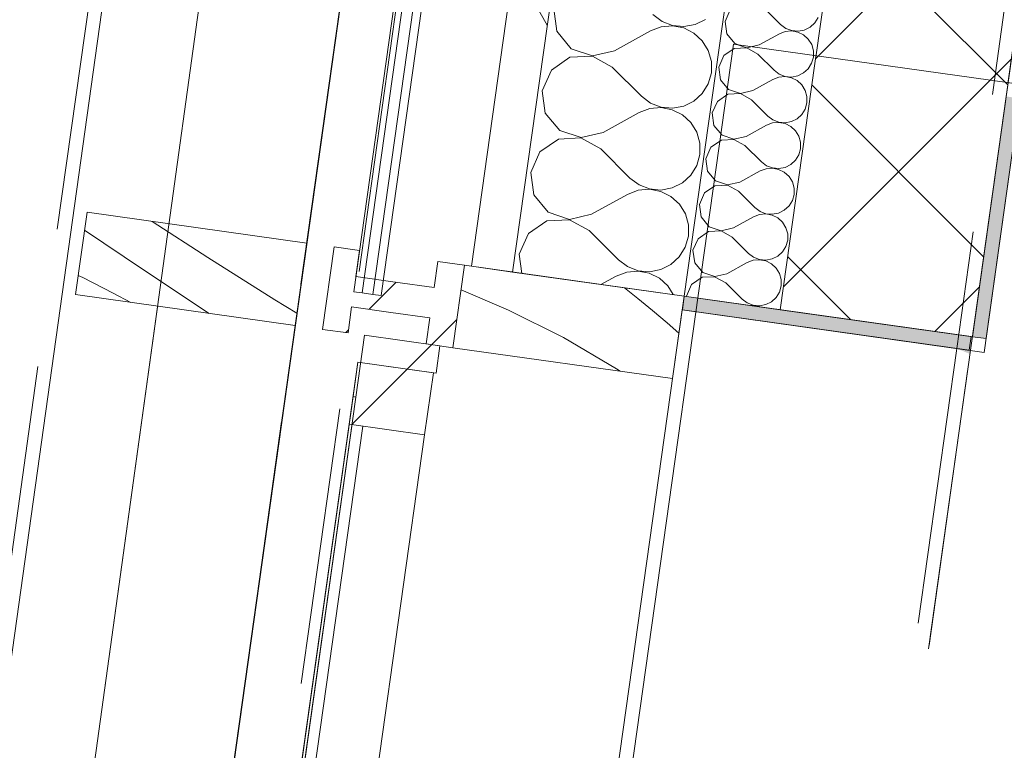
# Model space of a CAD drawing. Header units: millimetres. Extents: x 74467 to 235410, y -65 to 114857.
# Tile 45 of 256: x 83300 to 84010, y 89739 to 90266. Entities that reach past the tile are written whole.
import ezdxf
from ezdxf.enums import TextEntityAlignment as Align

# ---------------------------------------------------------------- set-up
doc = ezdxf.new("R2010")
doc.units = ezdxf.units.MM
doc.header["$MEASUREMENT"] = 0
for name, pattern in [('Katkend topelt', [1093.611073, 529.166651, -211.666656, 141.111112, -211.666656]), ('Katkend varjatud', [300, 200, -100]), ('Wipeout_Contour', [1000, 0, -1000])]:
    doc.linetypes.add(name, pattern=pattern)
for name, color, linetype in [('00 Kunstikonkursi LÜ jaoks asendi 2D', 7, 'Continuous'), ('00 Teljed.AR', 7, 'Continuous'), ('1232 Välisseinad.AR', 7, 'Continuous'), ('1235 Vahelaed.AR', 7, 'Continuous'), ('1245 Klaasfassaadid.AR', 7, 'Continuous'), ('1247 Lamellid.AR', 7, 'Continuous'), ('1248 Vihmaveerennid.AR', 7, 'Continuous'), ('1326 Seinapinnad.SA', 7, 'Continuous'), ('9350 Netopind.AR', 7, 'Continuous'), ('Aken', 7, 'Continuous')]:
    doc.layers.add(name, color=color, linetype=linetype)
doc.styles.add('GENERATED_STYLE_3', font='txt')
pattern_1 = [(45, (0, 0), (-176.7767, 176.7767), []), (45, (-35.36, 35.36), (-176.7767, 176.7767), []), (45, (-70.7, 70.7), (-176.7767, 176.7767), [])]

# ---------------------------------------------------------------- blocks, each defined once
blk = doc.blocks.new('Slab_20_1', base_point=(83646.17, 89049.96))
at = {"color": 254, "linetype": 'Wipeout_Contour', "lineweight": 0, "ltscale": 750402.108278}
blk.add_wipeout([(83646.17, 89049.96), (90297.82, 88115.13), (90052.87, 86372.26), (91828.89, 86122.66), (92242.74, 89063.68), (83814.57, 90248.19)], dxfattribs=at).dxf.layer = '1235 Vahelaed.AR'
at = {"layer": '1235 Vahelaed.AR', "color": 7, "linetype": 'Continuous', "lineweight": 13, "flags": 128}
blk.add_lwpolyline([(83646.17, 89049.96), (83814.57, 90248.19), (92242.74, 89063.68), (91828.89, 86122.66), (90052.87, 86372.26), (90297.82, 88115.13)], close=True, dxfattribs=at)
blk = doc.blocks.new('Beam_25_1', base_point=(82884.71, 86829.33))
at = {"color": 254, "linetype": 'Wipeout_Contour', "lineweight": 0, "ltscale": 489810.773956}
blk.add_wipeout([(83043.16, 86807.06), (83846.88, 92525.86), (83688.44, 92548.12), (82884.71, 86829.33)], dxfattribs=at).dxf.layer = '1247 Lamellid.AR'
at = {"layer": '1247 Lamellid.AR', "color": 7, "linetype": 'Continuous', "lineweight": 13, "flags": 128}
for points in [[(82884.71, 86829.33), (83688.44, 92548.12)], [(83043.16, 86807.06), (83846.88, 92525.86)]]:
    blk.add_lwpolyline(points, dxfattribs=at)
blk = doc.blocks.new('Beam_42_1', base_point=(83233.34, 89309.95))
at = {"layer": '1247 Lamellid.AR', "color": 7, "linetype": 'Katkend varjatud', "lineweight": 13, "flags": 128}
for points in [[(83233.34, 89309.95), (83339.81, 90067.5)], [(83339.81, 90067.5), (83498.25, 90045.23)], [(83391.78, 89287.68), (83498.25, 90045.23)]]:
    blk.add_lwpolyline(points, dxfattribs=at)
blk = doc.blocks.new('Beam_53_1', base_point=(83233.34, 89309.95))
at = {"color": 254, "linetype": 'Wipeout_Contour', "lineweight": 0, "ltscale": 489766.937694}
blk.add_wipeout([(83391.78, 89287.68), (83498.25, 90045.23), (83339.81, 90067.5), (83233.34, 89309.95)], dxfattribs=at).dxf.layer = '1247 Lamellid.AR'
at = {"layer": '1247 Lamellid.AR', "color": 7, "linetype": 'Continuous', "lineweight": 13, "flags": 128}
for points in [[(83233.34, 89309.95), (83339.81, 90067.5)], [(83339.81, 90067.5), (83498.25, 90045.23)], [(83391.78, 89287.68), (83498.25, 90045.23)]]:
    blk.add_lwpolyline(points, dxfattribs=at)
blk = doc.blocks.new('Beam_54_1', base_point=(82884.71, 86829.33))
at = {"layer": '1247 Lamellid.AR', "color": 7, "linetype": 'Katkend varjatud', "lineweight": 13, "flags": 128}
for points in [[(82884.71, 86829.33), (83688.44, 92548.12)], [(83043.16, 86807.06), (83846.88, 92525.86)]]:
    blk.add_lwpolyline(points, dxfattribs=at)
blk = doc.blocks.new('Koridor_RG 112_31_1', base_point=(84814.86, 90097.51))
at = {"layer": '9350 Netopind.AR', "color": 7, "linetype": 'Continuous', "lineweight": 13, "flags": 128}
blk.add_lwpolyline([(84021.13, 90209.06), (83995.38, 90025.86), (83777.52, 90056.48), (83657.14, 89199.89), (83875, 89169.28), (83855.51, 89030.64), (92084.64, 87874.11), (92250.26, 89052.53)], close=True, dxfattribs=at)
blk = doc.blocks.new('Opening_130_1')
at = {"layer": '1326 Seinapinnad.SA', "linetype": 'Continuous', "lineweight": 0, "true_color": 0x000000}
blk.add_hatch(color=178, dxfattribs=at).paths.add_polyline_path([(83985.12, 90024.7), (83985.48, 90027.25), (83975.58, 90028.64)])
at = {"layer": '1326 Seinapinnad.SA', "color": 7, "linetype": 'Katkend varjatud', "lineweight": 13, "flags": 128}
for points in [[(83975.58, 90028.64), (83855.19, 89172.06)], [(83913.81, 89517.26), (83985.48, 90027.25)], [(83985.48, 90027.25), (83975.58, 90028.64)]]:
    blk.add_lwpolyline(points, dxfattribs=at)
blk = doc.blocks.new('Wall_235_1', base_point=(81412.71, 71792.86))
at = {"layer": '1326 Seinapinnad.SA', "color": 7, "linetype": 'Katkend varjatud', "lineweight": 13, "flags": 128}
blk.add_lwpolyline([(84029.16, 90409.89), (83975.58, 90028.64)], dxfattribs=at)
blk = doc.blocks.new('*X1319')
at = {"layer": '1232 Välisseinad.AR', "color": 252, "linetype": 'Continuous', "lineweight": 13, "true_color": 0x8c8d8c}
for p, q in [((83684.81, 90273.53), (83687.03, 90257.42)), ((83756.37, 90269.48), (83762.93, 90264.55)), ((83762.38, 90260.63), (83754.71, 90257.69)), ((83770.56, 90261.36), (83762.38, 90260.63)), ((83762.93, 90264.55), (83770.59, 90261.59)), ((83778.63, 90259.82), (83770.56, 90261.36)), ((83770.59, 90261.59), (83778.77, 90260.85)), ((83778.77, 90260.85), (83786.84, 90262.36)), ((83786.84, 90262.36), (83794.19, 90266.02)), ((83687.03, 90257.42), (83697.39, 90244.88)), ((83728.65, 90243.32), (83754.71, 90257.69)), ((83785.97, 90256.14), (83778.63, 90259.82)), ((83792.02, 90250.59), (83785.97, 90256.14)), ((83796.33, 90243.6), (83792.02, 90250.59)), ((83712.77, 90239.42), (83696.52, 90238.66)), ((83697.39, 90244.88), (83712.8, 90239.66)), ((83726.99, 90231.53), (83712.77, 90239.42)), ((83712.8, 90239.66), (83728.65, 90243.32)), ((83798.56, 90235.7), (83796.33, 90243.6)), ((83696.52, 90238.66), (83683.1, 90229.46)), ((83798.55, 90227.49), (83798.56, 90235.7)), ((83683.1, 90229.46), (83676.52, 90214.58)), ((83726.99, 90231.53), (83748.08, 90210.54)), ((83796.3, 90219.59), (83798.55, 90227.49)), ((83791.97, 90212.61), (83796.3, 90219.59)), ((83676.52, 90214.58), (83678.75, 90198.47)), ((83785.91, 90207.08), (83791.97, 90212.61)), ((83748.08, 90210.54), (83754.65, 90205.6)), ((83754.65, 90205.6), (83762.31, 90202.65)), ((83778.56, 90203.42), (83785.91, 90207.08)), ((83678.75, 90198.47), (83689.11, 90185.93)), ((83720.36, 90184.38), (83746.43, 90198.75)), ((83754.1, 90201.68), (83746.43, 90198.75)), ((83762.28, 90202.41), (83754.1, 90201.68)), ((83770.34, 90200.88), (83762.28, 90202.41)), ((83762.31, 90202.65), (83770.49, 90201.9)), ((83777.68, 90197.19), (83770.34, 90200.88)), ((83770.49, 90201.9), (83778.56, 90203.42)), ((83783.74, 90191.65), (83777.68, 90197.19)), ((83788.04, 90184.66), (83783.74, 90191.65)), ((83689.11, 90185.93), (83704.52, 90180.72)), ((83704.52, 90180.72), (83720.36, 90184.38)), ((83790.28, 90176.75), (83788.04, 90184.66)), ((83688.23, 90179.71), (83674.82, 90170.52)), ((83704.48, 90180.48), (83688.23, 90179.71)), ((83718.71, 90172.59), (83704.48, 90180.48)), ((83790.27, 90168.54), (83790.28, 90176.75)), ((83674.82, 90170.52), (83668.24, 90155.64)), ((83718.71, 90172.59), (83739.8, 90151.59)), ((83788.02, 90160.65), (83790.27, 90168.54)), ((83668.24, 90155.64), (83670.46, 90139.53)), ((83783.69, 90153.67), (83788.02, 90160.65)), ((83739.8, 90151.59), (83746.36, 90146.66)), ((83770.27, 90144.47), (83777.62, 90148.14)), ((83777.62, 90148.14), (83783.69, 90153.67)), ((83712.08, 90125.43), (83738.14, 90139.8)), ((83745.81, 90142.74), (83738.14, 90139.8)), ((83753.99, 90143.47), (83745.81, 90142.74)), ((83746.36, 90146.66), (83754.02, 90143.7)), ((83762.06, 90141.93), (83753.99, 90143.47)), ((83754.02, 90143.7), (83762.2, 90142.96)), ((83769.4, 90138.25), (83762.06, 90141.93)), ((83762.2, 90142.96), (83770.27, 90144.47)), ((83670.46, 90139.53), (83680.82, 90126.99)), ((83775.45, 90132.7), (83769.4, 90138.25)), ((83779.76, 90125.71), (83775.45, 90132.7)), ((83680.82, 90126.99), (83696.23, 90121.77)), ((83781.99, 90117.81), (83779.76, 90125.71)), ((83679.95, 90120.77), (83666.53, 90111.57)), ((83696.2, 90121.53), (83679.95, 90120.77)), ((83710.42, 90113.65), (83696.2, 90121.53)), ((83696.23, 90121.77), (83712.08, 90125.43)), ((83666.53, 90111.57), (83659.95, 90096.69)), ((83710.42, 90113.65), (83731.52, 90092.65)), ((83781.98, 90109.6), (83781.99, 90117.81)), ((83779.73, 90101.7), (83781.98, 90109.6)), ((83775.41, 90094.72), (83779.73, 90101.7)), ((83659.95, 90096.69), (83661.87, 90082.83)), ((83731.52, 90092.65), (83738.08, 90087.71)), ((83769.34, 90089.19), (83775.41, 90094.72)), ((83737.53, 90083.79), (83729.86, 90080.86)), ((83745.71, 90084.52), (83737.53, 90083.79)), ((83738.08, 90087.71), (83745.74, 90084.76)), ((83753.77, 90082.99), (83745.71, 90084.52)), ((83745.74, 90084.76), (83753.92, 90084.01)), ((83761.11, 90079.3), (83753.77, 90082.99)), ((83753.92, 90084.01), (83761.99, 90085.53)), ((83761.99, 90085.53), (83769.34, 90089.19)), ((83718.89, 90074.81), (83729.86, 90080.86)), ((83767.17, 90073.76), (83761.11, 90079.3)), ((83771.03, 90067.49), (83767.17, 90073.76))]:
    blk.add_line(p, q, dxfattribs=at)
blk = doc.blocks.new('*X1320')
at = {"layer": '1232 Välisseinad.AR', "color": 252, "linetype": 'Continuous', "lineweight": 13, "true_color": 0x8c8d8c}
for p, q in [((83812.14, 90272.9), (83808.45, 90264.57)), ((83836.72, 90274.06), (83848.53, 90262.3)), ((83808.45, 90264.57), (83809.7, 90255.54)), ((83848.53, 90262.3), (83852.2, 90259.54)), ((83869.71, 90260.36), (83873.11, 90263.46)), ((83873.11, 90263.46), (83875.53, 90267.37)), ((83809.7, 90255.54), (83815.5, 90248.52)), ((83833, 90247.65), (83847.6, 90255.7)), ((83851.89, 90257.34), (83847.6, 90255.7)), ((83856.47, 90257.75), (83851.89, 90257.34)), ((83852.2, 90259.54), (83856.49, 90257.88)), ((83860.99, 90256.89), (83856.47, 90257.75)), ((83856.49, 90257.88), (83861.07, 90257.46)), ((83865.1, 90254.83), (83860.99, 90256.89)), ((83861.07, 90257.46), (83865.59, 90258.31)), ((83868.49, 90251.72), (83865.1, 90254.83)), ((83865.59, 90258.31), (83869.71, 90260.36)), ((83815.5, 90248.52), (83824.13, 90245.6)), ((83824.13, 90245.6), (83833, 90247.65)), ((83870.91, 90247.81), (83868.49, 90251.72)), ((83872.16, 90243.38), (83870.91, 90247.81)), ((83807.5, 90239.89), (83803.81, 90231.56)), ((83815.01, 90245.04), (83807.5, 90239.89)), ((83824.11, 90245.47), (83815.01, 90245.04)), ((83832.08, 90241.05), (83824.11, 90245.47)), ((83832.08, 90241.05), (83843.89, 90229.29)), ((83872.15, 90238.78), (83872.16, 90243.38)), ((83868.47, 90230.45), (83870.89, 90234.36)), ((83870.89, 90234.36), (83872.15, 90238.78)), ((83803.81, 90231.56), (83805.06, 90222.53)), ((83843.89, 90229.29), (83847.56, 90226.53)), ((83847.56, 90226.53), (83851.85, 90224.87)), ((83856.43, 90224.46), (83860.95, 90225.3)), ((83860.95, 90225.3), (83865.07, 90227.36)), ((83865.07, 90227.36), (83868.47, 90230.45)), ((83805.06, 90222.53), (83810.86, 90215.51)), ((83828.36, 90214.64), (83842.96, 90222.69)), ((83847.25, 90224.33), (83842.96, 90222.69)), ((83851.84, 90224.74), (83847.25, 90224.33)), ((83856.35, 90223.88), (83851.84, 90224.74)), ((83851.85, 90224.87), (83856.43, 90224.46)), ((83860.46, 90221.82), (83856.35, 90223.88)), ((83863.85, 90218.71), (83860.46, 90221.82)), ((83866.27, 90214.8), (83863.85, 90218.71)), ((83810.37, 90212.03), (83802.86, 90206.88)), ((83819.47, 90212.46), (83810.37, 90212.03)), ((83810.86, 90215.51), (83819.49, 90212.59)), ((83827.44, 90208.04), (83819.47, 90212.46)), ((83819.49, 90212.59), (83828.36, 90214.64)), ((83867.52, 90210.37), (83866.27, 90214.8)), ((83802.86, 90206.88), (83799.17, 90198.55)), ((83827.44, 90208.04), (83839.25, 90196.28)), ((83866.25, 90201.35), (83867.51, 90205.77)), ((83867.51, 90205.77), (83867.52, 90210.37)), ((83799.17, 90198.55), (83800.42, 90189.53)), ((83860.43, 90194.35), (83863.83, 90197.44)), ((83863.83, 90197.44), (83866.25, 90201.35)), ((83800.42, 90189.53), (83806.22, 90182.5)), ((83823.73, 90181.63), (83838.32, 90189.68)), ((83842.62, 90191.32), (83838.32, 90189.68)), ((83839.25, 90196.28), (83842.92, 90193.52)), ((83847.2, 90191.73), (83842.62, 90191.32)), ((83842.92, 90193.52), (83847.21, 90191.86)), ((83851.71, 90190.87), (83847.2, 90191.73)), ((83847.21, 90191.86), (83851.79, 90191.45)), ((83855.82, 90188.81), (83851.71, 90190.87)), ((83851.79, 90191.45), (83856.31, 90192.29)), ((83856.31, 90192.29), (83860.43, 90194.35)), ((83806.22, 90182.5), (83814.85, 90179.58)), ((83859.21, 90185.7), (83855.82, 90188.81)), ((83861.63, 90181.79), (83859.21, 90185.7)), ((83805.73, 90179.02), (83798.22, 90173.87)), ((83814.83, 90179.45), (83805.73, 90179.02)), ((83822.8, 90175.03), (83814.83, 90179.45)), ((83814.85, 90179.58), (83823.73, 90181.63)), ((83862.88, 90177.36), (83861.63, 90181.79)), ((83862.87, 90172.77), (83862.88, 90177.36)), ((83798.22, 90173.87), (83794.54, 90165.54)), ((83822.8, 90175.03), (83834.61, 90163.27)), ((83859.19, 90164.44), (83861.61, 90168.34)), ((83861.61, 90168.34), (83862.87, 90172.77)), ((83794.54, 90165.54), (83795.78, 90156.52)), ((83834.61, 90163.27), (83838.29, 90160.51)), ((83851.67, 90159.29), (83855.79, 90161.34)), ((83855.79, 90161.34), (83859.19, 90164.44)), ((83795.78, 90156.52), (83801.58, 90149.5)), ((83819.09, 90148.62), (83833.68, 90156.67)), ((83837.98, 90158.32), (83833.68, 90156.67)), ((83842.56, 90158.72), (83837.98, 90158.32)), ((83838.29, 90160.51), (83842.58, 90158.86)), ((83847.07, 90157.86), (83842.56, 90158.72)), ((83842.58, 90158.86), (83847.16, 90158.44)), ((83851.18, 90155.8), (83847.07, 90157.86)), ((83847.16, 90158.44), (83851.67, 90159.29)), ((83854.58, 90152.69), (83851.18, 90155.8)), ((83801.58, 90149.5), (83810.21, 90146.57)), ((83810.21, 90146.57), (83819.09, 90148.62)), ((83856.99, 90148.78), (83854.58, 90152.69)), ((83858.24, 90144.36), (83856.99, 90148.78)), ((83793.58, 90140.86), (83789.9, 90132.53)), ((83801.09, 90146.01), (83793.58, 90140.86)), ((83810.19, 90146.44), (83801.09, 90146.01)), ((83818.16, 90142.02), (83810.19, 90146.44)), ((83818.16, 90142.02), (83829.97, 90130.26)), ((83856.97, 90135.34), (83858.23, 90139.76)), ((83858.23, 90139.76), (83858.24, 90144.36)), ((83854.55, 90131.43), (83856.97, 90135.34)), ((83789.9, 90132.53), (83791.14, 90123.51)), ((83829.97, 90130.26), (83833.65, 90127.5)), ((83837.92, 90125.71), (83833.34, 90125.31)), ((83833.65, 90127.5), (83837.94, 90125.85)), ((83842.44, 90124.85), (83837.92, 90125.71)), ((83837.94, 90125.85), (83842.52, 90125.43)), ((83842.52, 90125.43), (83847.04, 90126.28)), ((83847.04, 90126.28), (83851.15, 90128.33)), ((83851.15, 90128.33), (83854.55, 90131.43)), ((83791.14, 90123.51), (83796.94, 90116.49)), ((83814.45, 90115.62), (83829.04, 90123.66)), ((83833.34, 90125.31), (83829.04, 90123.66)), ((83846.55, 90122.79), (83842.44, 90124.85)), ((83849.94, 90119.69), (83846.55, 90122.79)), ((83852.35, 90115.77), (83849.94, 90119.69)), ((83796.46, 90113), (83788.94, 90107.85)), ((83805.55, 90113.43), (83796.46, 90113)), ((83796.94, 90116.49), (83805.57, 90113.56)), ((83813.52, 90109.01), (83805.55, 90113.43)), ((83805.57, 90113.56), (83814.45, 90115.62)), ((83853.6, 90111.35), (83852.35, 90115.77)), ((83853.59, 90106.75), (83853.6, 90111.35)), ((83788.94, 90107.85), (83785.26, 90099.52)), ((83813.52, 90109.01), (83825.33, 90097.26)), ((83852.33, 90102.33), (83853.59, 90106.75)), ((83785.26, 90099.52), (83786.5, 90090.5)), ((83825.33, 90097.26), (83829.01, 90094.49)), ((83846.51, 90095.32), (83849.91, 90098.42)), ((83849.91, 90098.42), (83852.33, 90102.33)), ((83786.5, 90090.5), (83792.31, 90083.48)), ((83809.81, 90082.61), (83824.4, 90090.65)), ((83828.7, 90092.3), (83824.4, 90090.65)), ((83833.28, 90092.7), (83828.7, 90092.3)), ((83829.01, 90094.49), (83833.3, 90092.84)), ((83837.8, 90091.84), (83833.28, 90092.7)), ((83833.3, 90092.84), (83837.88, 90092.42)), ((83841.91, 90089.78), (83837.8, 90091.84)), ((83837.88, 90092.42), (83842.4, 90093.27)), ((83842.4, 90093.27), (83846.51, 90095.32)), ((83792.31, 90083.48), (83800.93, 90080.56)), ((83845.3, 90086.68), (83841.91, 90089.78)), ((83847.71, 90082.76), (83845.3, 90086.68)), ((83791.82, 90079.99), (83784.3, 90074.84)), ((83800.91, 90080.42), (83791.82, 90079.99)), ((83808.88, 90076), (83800.91, 90080.42)), ((83800.93, 90080.56), (83809.81, 90082.61)), ((83808.88, 90076), (83820.69, 90064.25)), ((83848.96, 90078.34), (83847.71, 90082.76)), ((83848.96, 90073.74), (83848.96, 90078.34)), ((83784.3, 90074.84), (83780.62, 90066.51)), ((83845.27, 90065.41), (83847.69, 90069.32)), ((83847.69, 90069.32), (83848.96, 90073.74)), ((83780.62, 90066.51), (83780.67, 90066.13)), ((83820.69, 90064.25), (83824.37, 90061.48)), ((83837.76, 90060.26), (83841.87, 90062.31)), ((83841.87, 90062.31), (83845.27, 90065.41)), ((83824.37, 90061.48), (83828.66, 90059.83)), ((83828.64, 90059.7), (83827.31, 90059.58)), ((83833.16, 90058.84), (83828.64, 90059.7)), ((83828.66, 90059.83), (83833.24, 90059.41)), ((83833.38, 90058.72), (83833.16, 90058.84)), ((83833.24, 90059.41), (83837.76, 90060.26))]:
    blk.add_line(p, q, dxfattribs=at)
blk = doc.blocks.new('Wall_353_1', base_point=(83986.87, 90037.15))
at = {"layer": '1232 Välisseinad.AR', "linetype": 'Continuous', "lineweight": 13, "true_color": 0x8c8d8c}
h = blk.add_hatch(dxfattribs=at)
h.set_pattern_fill('Insulatsioon_vill_0001', color=252, style=0, pattern_type=2)
h.set_pattern_definition([(60, (0, 0), (-129.90381, 75), []), (120, (0, 0), (129.90381, 75), [])])
h.paths.add_polyline_path([(83731.89, 90845.51), (83625.42, 90087.95), (83655.13, 90083.78), (83761.6, 90841.33)])
at = {"layer": '1232 Välisseinad.AR', "linetype": 'Continuous', "lineweight": 13, "true_color": 0x50504f}
h = blk.add_hatch(dxfattribs=at)
h.set_pattern_fill('Plokk_õõnesbetoon_0001', color=251, style=0, pattern_type=2)
h.set_pattern_definition([(45, (0, 0), (-70.71068, 70.71068), []), (135, (0, 0), (70.71068, 70.71068), [])])
h.paths.add_polyline_path([(83954.7, 90814.19), (83848.23, 90056.64), (83986.87, 90037.15), (84093.34, 90794.71)])
at = {"layer": '1232 Välisseinad.AR', "color": 7, "linetype": 'Continuous', "lineweight": 13}
for p, q in [((83761.6, 90841.33), (83655.13, 90083.78)), ((83885.38, 90823.93), (83778.92, 90066.38)), ((83954.7, 90814.19), (83848.23, 90056.64))]:
    blk.add_line(p, q, dxfattribs=at)
at = {"layer": '1232 Välisseinad.AR', "color": 7, "linetype": 'Continuous', "lineweight": 13, "flags": 128}
for points in [[(83731.89, 90845.51), (83625.42, 90087.95)], [(83625.42, 90087.95), (83655.13, 90083.78)], [(83655.13, 90083.78), (83778.92, 90066.38)], [(83778.92, 90066.38), (83848.23, 90056.64)], [(83848.23, 90056.64), (83986.87, 90037.15)]]:
    blk.add_lwpolyline(points, dxfattribs=at)
at = {"layer": '1232 Välisseinad.AR', "color": 7, "linetype": 'Continuous', "lineweight": 15, "flags": 128}
blk.add_lwpolyline([(83986.87, 90037.15), (84093.34, 90794.71)], dxfattribs=at)
at = {"layer": '1232 Välisseinad.AR', "color": 7, "lineweight": 15}
for name in ['*X1319', '*X1320']:
    blk.add_blockref(name, (0, 0), dxfattribs=at)
blk = doc.blocks.new('Wall_458_1', base_point=(84012.62, 90220.35))
at = {"layer": '1326 Seinapinnad.SA', "linetype": 'Continuous', "lineweight": 0, "true_color": 0xfefefe}
blk.add_hatch(color=7, dxfattribs=at).paths.add_polyline_path([(84011.23, 90210.45), (83986.87, 90037.15), (83996.78, 90035.76), (84021.13, 90209.06)])
at = {"layer": '1326 Seinapinnad.SA', "color": 7, "linetype": 'Continuous', "lineweight": 15, "flags": 128}
for points in [[(84011.23, 90210.45), (83986.87, 90037.15)], [(83996.78, 90035.76), (84021.13, 90209.06)], [(83986.87, 90037.15), (83996.78, 90035.76)]]:
    blk.add_lwpolyline(points, dxfattribs=at)
blk = doc.blocks.new('Wall_459_1', base_point=(83985.98, 90037.28))
at = {"layer": '1326 Seinapinnad.SA', "linetype": 'Continuous', "lineweight": 0, "true_color": 0xfefefe}
blk.add_hatch(color=7, dxfattribs=at).paths.add_polyline_path([(83985.98, 90037.28), (83779.02, 90066.37), (83777.62, 90056.46), (83984.59, 90027.38)])
at = {"layer": '1326 Seinapinnad.SA', "color": 7, "linetype": 'Continuous', "lineweight": 15, "flags": 128}
for points in [[(83779.02, 90066.37), (83777.62, 90056.46)], [(83985.98, 90037.28), (83779.02, 90066.37)], [(83777.62, 90056.46), (83984.59, 90027.38)], [(83984.59, 90027.38), (83985.98, 90037.28)]]:
    blk.add_lwpolyline(points, dxfattribs=at)
blk = doc.blocks.new('*X2317')
at = {"layer": '1247 Lamellid.AR', "color": 7, "linetype": 'Continuous', "lineweight": 13}
for p, q in [((83435.24, 90094.33), (83395.16, 90120.31)), ((83388.8, 90085.41), (83346.36, 90114.09)), ((83483.56, 90063.8), (83435.24, 90094.33)), ((83436.2, 90053.95), (83388.8, 90085.41)), ((83341.75, 90081.33), (83344.99, 90079.75)), ((83344.99, 90079.75), (83366.87, 90068.64)), ((83366.87, 90068.64), (83379.63, 90061.91)), ((83499.48, 90054.01), (83483.56, 90063.8))]:
    blk.add_line(p, q, dxfattribs=at)
blk = doc.blocks.new('Column_234_1', base_point=(83502.43, 90074.94))
at = {"layer": '1247 Lamellid.AR', "color": 7, "linetype": 'Continuous', "lineweight": 13, "flags": 128}
blk.add_lwpolyline([(83498.25, 90045.23), (83506.6, 90104.65), (83348.16, 90126.92), (83339.81, 90067.5)], close=True, dxfattribs=at)
at = {"layer": '1247 Lamellid.AR', "color": 7, "lineweight": 15}
blk.add_blockref('*X2317', (0, 0), dxfattribs=at)
blk = doc.blocks.new('Beam_101_1', base_point=(80955.79, 71665.2))
at = {"layer": '1248 Vihmaveerennid.AR', "color": 7, "linetype": 'Katkend varjatud', "lineweight": 13}
for p, q in [((80737.96, 71695.82), (85214.9, 103550.85)), ((80955.79, 71665.2), (85406.11, 103330.88))]:
    blk.add_line(p, q, dxfattribs=at)
blk = doc.blocks.new('*X3351')
at = {"layer": '1245 Klaasfassaadid.AR', "color": 7, "linetype": 'Continuous', "lineweight": 13}
for p, q in [((83652.22, 90056.4), (83617.98, 90070.89)), ((83745.55, 90064.71), (83735.94, 90072.42)), ((83756.16, 90055.97), (83745.55, 90064.71)), ((83691.86, 90036.5), (83652.22, 90056.4)), ((83766.65, 90047.1), (83756.16, 90055.97)), ((83775.17, 90039.7), (83766.65, 90047.1)), ((83730.13, 90014.06), (83691.86, 90036.5)), ((83732.75, 90012.28), (83730.13, 90014.06))]:
    blk.add_line(p, q, dxfattribs=at)
blk = doc.blocks.new('Curtain Wall_14_1')
at = {"layer": '1245 Klaasfassaadid.AR', "linetype": 'Continuous', "lineweight": 0, "true_color": 0x000000}
h = blk.add_hatch(dxfattribs=at)
h.set_pattern_fill('Alumiinium_0001', color=178, style=0, pattern_type=2)
h.set_pattern_definition(pattern_1)
h.paths.add_polyline_path([(83518.06, 90042.45), (83536.4, 90039.87), (83539.01, 90058.69), (83531.49, 90059.75), (83534.56, 90081.53), (83542.07, 90080.48), (83544.68, 90099.3), (83526.41, 90101.87)])
h = blk.add_hatch(dxfattribs=at)
h.set_pattern_fill('Alumiinium_0001', color=178, style=0, pattern_type=2)
h.set_pattern_definition(pattern_1)
h.paths.add_polyline_path([(83592.81, 90031.94), (83612.12, 90029.23), (83620.47, 90088.65), (83601.16, 90091.36), (83598.52, 90072.54), (83570.3, 90076.51), (83567.23, 90054.73), (83595.46, 90050.76)])
h = blk.add_hatch(dxfattribs=at)
h.set_pattern_fill('Alumiinium_0001', color=178, style=0, pattern_type=2)
h.set_pattern_definition(pattern_1)
h.paths.add_polyline_path([(83531.49, 90059.75), (83539.01, 90058.69), (83567.23, 90054.73), (83570.3, 90076.51), (83542.07, 90080.48), (83534.56, 90081.53)])
at = {"layer": 'Aken', "linetype": 'Continuous', "lineweight": 0, "true_color": 0x000000}
h = blk.add_hatch(dxfattribs=at)
h.set_pattern_fill('Alumiinium_0001', color=178, style=0, pattern_type=2)
h.set_pattern_definition(pattern_1)
h.paths.add_polyline_path([(83548.25, 90038.21), (83545.47, 90018.4), (83599.93, 90010.75), (83602.71, 90030.55)])
at = {"layer": '1245 Klaasfassaadid.AR', "color": 7, "linetype": 'Continuous', "lineweight": 13}
for p, q in [((83526.41, 90101.87), (83518.06, 90042.45)), ((83526.41, 90101.87), (83544.68, 90099.3)), ((83544.68, 90099.3), (83542.07, 90080.48)), ((83601.16, 90091.36), (83598.52, 90072.54)), ((83620.47, 90088.65), (83612.12, 90029.23)), ((83778.92, 90066.38), (83770.57, 90006.96)), ((83539.01, 90058.69), (83536.4, 90039.87)), ((83595.46, 90050.76), (83592.81, 90031.94)), ((83518.06, 90042.45), (83536.4, 90039.87))]:
    blk.add_line(p, q, dxfattribs=at)
at = {"layer": '1245 Klaasfassaadid.AR', "color": 7, "linetype": 'Continuous', "lineweight": 13, "flags": 128}
for points in [[(83540.54, 90069.59), (83655.36, 90886.56), (83661.3, 90885.72), (83546.48, 90068.75)], [(83546.48, 90068.75), (83661.3, 90885.72), (83669.22, 90884.61), (83554.41, 90067.64)], [(83554.41, 90067.64), (83669.22, 90884.61), (83675.16, 90883.77), (83560.35, 90066.8)]]:
    blk.add_lwpolyline(points, close=True, dxfattribs=at)
for points in [[(83601.16, 90091.36), (83620.47, 90088.65), (83778.92, 90066.38)], [(83542.07, 90080.48), (83570.3, 90076.51), (83598.52, 90072.54)], [(83539.01, 90058.69), (83567.23, 90054.73), (83595.46, 90050.76)], [(83592.81, 90031.94), (83612.12, 90029.23), (83770.57, 90006.96)]]:
    blk.add_lwpolyline(points, dxfattribs=at)
at = {"layer": '1245 Klaasfassaadid.AR', "linetype": 'Continuous', "lineweight": 0}
blk.add_blockref('*X3351', (0, 0), dxfattribs=at)
at = {"color": 254, "linetype": 'Wipeout_Contour', "lineweight": 0, "ltscale": 490123.996408}
blk.add_wipeout([(83448.85, 89345.3), (83503.31, 89337.64), (83591.69, 89966.46), (83537.22, 89974.12)], dxfattribs=at).dxf.layer = 'Aken'
at = {"color": 254, "linetype": 'Wipeout_Contour', "lineweight": 0, "ltscale": 490063.312049}
blk.add_wipeout([(83540.01, 89993.92), (83446.06, 89325.49), (83448.05, 89325.21), (83541.99, 89993.65)], dxfattribs=at).dxf.layer = 'Aken'
at = {"layer": 'Aken', "linetype": 'Continuous', "lineweight": 0, "true_color": 0x000000}
h = blk.add_hatch(dxfattribs=at)
h.set_pattern_fill('Alumiinium_0001', color=178, style=0, pattern_type=2)
h.set_pattern_definition(pattern_1)
h.paths.add_polyline_path([(83543.49, 90018.68), (83537.22, 89974.12), (83591.69, 89966.46), (83597.95, 90011.03)])
h = blk.add_hatch(dxfattribs=at)
h.set_pattern_fill('Alumiinium_0001', color=178, style=0, pattern_type=2)
h.set_pattern_definition(pattern_1)
h.paths.add_polyline_path([(83540.01, 89993.92), (83541.99, 89993.65), (83545.47, 90018.4), (83543.49, 90018.68)])
at = {"layer": 'Aken', "color": 7, "linetype": 'Continuous', "lineweight": 13}
for p, q in [((83537.22, 89974.12), (83448.85, 89345.3)), ((83503.31, 89337.64), (83591.69, 89966.46))]:
    blk.add_line(p, q, dxfattribs=at)
at = {"layer": 'Aken', "color": 7, "linetype": 'Continuous', "lineweight": 15}
blk.add_line((83458.75, 89343.91), (83547.13, 89972.73), dxfattribs=at)
at = {"layer": 'Aken', "color": 7, "linetype": 'Continuous', "lineweight": 15, "flags": 128}
for points in [[(83548.25, 90038.21), (83541.99, 89993.65), (83540.01, 89993.92), (83543.49, 90018.68), (83599.93, 90010.75), (83602.71, 90030.55)], [(83543.49, 90018.68), (83537.22, 89974.12), (83591.69, 89966.46), (83597.95, 90011.03)]]:
    blk.add_lwpolyline(points, close=True, dxfattribs=at)
at = {"layer": 'Aken', "color": 7, "linetype": 'Continuous', "lineweight": 13, "flags": 128}
blk.add_lwpolyline([(83540.01, 89993.92), (83446.06, 89325.49), (83448.05, 89325.21), (83541.99, 89993.65)], close=True, dxfattribs=at)
blk = doc.blocks.new('Standard grid marker_5')
at = {"layer": '00 Teljed.AR', "color": 252, "linetype": 'Katkend topelt', "lineweight": 13, "true_color": 0x8c8d8c}
blk.add_line((500, 0), (55500, 0), dxfattribs=at)
at = {"layer": '00 Teljed.AR', "color": 252, "lineweight": 13, "true_color": 0x8c8d8c, "style": 'GENERATED_STYLE_3'}
for tag, p in [('AC_MarkerText_1_0', (-55.7, -25.43)), ('AC_MarkerText_1_1', (56344.3, -25.43))]:
    blk.add_attdef(tag, text='', height=200, rotation=278, dxfattribs=at).set_placement(p, align=Align.TOP_CENTER)

msp = doc.modelspace()

# ---------------------------------------------------------------- block references
at = {"layer": '1235 Vahelaed.AR', "color": 7, "linetype": 'Continuous', "lineweight": 13}
msp.add_blockref('Slab_20_1', (83646.17, 89049.96), dxfattribs=at)

# ---------------------------------------------------------------- next in the draw order: block references
at = {"layer": '1247 Lamellid.AR', "color": 7, "lineweight": 13}
msp.add_blockref('Beam_25_1', (82884.71, 86829.33), dxfattribs=at)

# ---------------------------------------------------------------- next in the draw order: block references
msp.add_blockref('Beam_42_1', (83233.34, 89309.95), dxfattribs=at)

# ---------------------------------------------------------------- next in the draw order: block references
msp.add_blockref('Beam_53_1', (83233.34, 89309.95), dxfattribs=at)

# ---------------------------------------------------------------- next in the draw order: block references
msp.add_blockref('Beam_54_1', (82884.71, 86829.33), dxfattribs=at)

# ---------------------------------------------------------------- next in the draw order: wipeouts: each hides what was drawn before it
at = {"color": 254, "linetype": 'Wipeout_Contour', "lineweight": 0, "ltscale": 2114394.831306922}
msp.add_wipeout([(85800.25, 114798.65), (85283.24, 113762.08), (81457.73, 105547.95), (79754.16, 98873.6), (74744.97, 58252.08), (78840.97, 57691.95), (79724.49, 63897.37), (78115.95, 65420.54), (79009.94, 71803.14), (79406.07, 71747.66), (79876.29, 75104.89), (81262.75, 74910.7), (81927.68, 79472.56), (80911.87, 79614.84), (81132.41, 81189.47), (82153.05, 81046.52), (85252.01, 103464.94), (90613.76, 114702.21)], dxfattribs=at).dxf.layer = '00 Kunstikonkursi LÜ jaoks asendi 2D'

# ---------------------------------------------------------------- next in the draw order: linework, layer by layer
at = {"layer": '00 Kunstikonkursi LÜ jaoks asendi 2D', "color": 63, "linetype": 'Continuous', "lineweight": 13, "true_color": 0xbcc992}
msp.add_line((82153.05, 81046.52), (85252.01, 103464.94), dxfattribs=at)
at = {"layer": '00 Kunstikonkursi LÜ jaoks asendi 2D', "color": 7, "linetype": 'Continuous', "lineweight": 13, "flags": 128}
for points in [[(85800.25, 114798.65), (85283.24, 113762.08), (81457.73, 105547.95), (79754.16, 98873.6), (74744.97, 58252.08), (78840.97, 57691.95), (79724.49, 63897.37), (78115.95, 65420.54), (79009.94, 71803.14), (79406.07, 71747.66), (79876.29, 75104.89), (81262.75, 74910.7), (81927.68, 79472.56), (80911.87, 79614.84), (81132.41, 81189.47), (82153.05, 81046.52), (85252.01, 103464.94), (90613.76, 114702.21)], [(85800.25, 114798.65), (85283.24, 113762.08), (81457.73, 105547.95), (79754.16, 98873.6), (74744.97, 58252.08), (78840.97, 57691.95), (79724.49, 63897.37), (78115.95, 65420.54), (79009.94, 71803.14), (79406.07, 71747.66), (79876.29, 75104.89), (81262.75, 74910.7), (81927.68, 79472.56), (80911.87, 79614.84), (81132.41, 81189.47), (82153.05, 81046.52), (85252.01, 103464.94), (90613.76, 114702.21)], [(85800.25, 114798.65), (85283.24, 113762.08), (81457.73, 105547.95), (79754.16, 98873.6), (74744.97, 58252.08), (78840.97, 57691.95), (79724.49, 63897.37), (78115.95, 65420.54), (79009.94, 71803.14), (79406.07, 71747.66), (79876.29, 75104.89), (81262.75, 74910.7), (81927.68, 79472.56), (80911.87, 79614.84), (81132.41, 81189.47), (82153.05, 81046.52), (85252.01, 103464.94), (90613.76, 114702.21)], [(85800.25, 114798.65), (85283.24, 113762.08), (81457.73, 105547.95), (79754.16, 98873.6), (74744.97, 58252.08), (78840.97, 57691.95), (79724.49, 63897.37), (78115.95, 65420.54), (79009.94, 71803.14), (79406.07, 71747.66), (79876.29, 75104.89), (81262.75, 74910.7), (81927.68, 79472.56), (80911.87, 79614.84), (81132.41, 81189.47), (82153.05, 81046.52), (85252.01, 103464.94), (90613.76, 114702.21)], [(85212.3, 103505.93), (80740.08, 71575.34), (94838.97, 69600.78), (97910.79, 91471.6), (123957.76, 87832.01), (121631.91, 71230.03), (139853.7, 71250.65), (139838.51, 103531.64)]]:
    msp.add_lwpolyline(points, close=True, dxfattribs=at)
at = {"layer": '9350 Netopind.AR', "color": 7, "linetype": 'Continuous', "lineweight": 0, "true_color": 0xfaefc5, "flags": 128}
msp.add_lwpolyline([(84021.13, 90209.06), (83995.38, 90025.86), (83777.52, 90056.48), (83657.14, 89199.89), (83875, 89169.28), (83855.51, 89030.64), (92084.64, 87874.11), (92250.26, 89052.53)], close=True, dxfattribs=at)

# ---------------------------------------------------------------- next in the draw order: block references
at = {"layer": '1232 Välisseinad.AR', "color": 7, "lineweight": 15}
msp.add_blockref('Wall_353_1', (83986.87, 90037.15), dxfattribs=at)
at = {"layer": '1247 Lamellid.AR', "color": 7, "lineweight": 15}
msp.add_blockref('Column_234_1', (83502.43, 90074.94), dxfattribs=at)
at = {"layer": '1248 Vihmaveerennid.AR', "color": 7, "lineweight": 13}
msp.add_blockref('Beam_101_1', (80955.79, 71665.2), dxfattribs=at)
at = {"layer": '1326 Seinapinnad.SA', "color": 7, "lineweight": 15}
for name, p in [('Wall_235_1', (81412.71, 71792.86)), ('Wall_458_1', (84012.62, 90220.35)), ('Wall_459_1', (83985.98, 90037.28))]:
    msp.add_blockref(name, p, dxfattribs=at)
at = {"layer": '1326 Seinapinnad.SA', "color": 7, "linetype": 'Continuous', "lineweight": 13}
msp.add_blockref('Opening_130_1', (0, 0), dxfattribs=at)
at = {"layer": '9350 Netopind.AR', "color": 7, "linetype": 'Continuous', "lineweight": 13}
msp.add_blockref('Koridor_RG 112_31_1', (84814.86, 90097.51), dxfattribs=at)

# ---------------------------------------------------------------- next in the draw order: block references
at = {"layer": '1245 Klaasfassaadid.AR', "linetype": 'Continuous', "lineweight": 0}
msp.add_blockref('Curtain Wall_14_1', (0, 0), dxfattribs=at)

# ---------------------------------------------------------------- next in the draw order: block references
at = {"layer": '00 Teljed.AR', "color": 7, "linetype": 'Continuous', "lineweight": 13, "zscale": 1000, "rotation": 82}
msp.add_blockref('Standard grid marker_5', (78710.82, 52496.07), dxfattribs=at)

doc.saveas('drawing.dxf')
